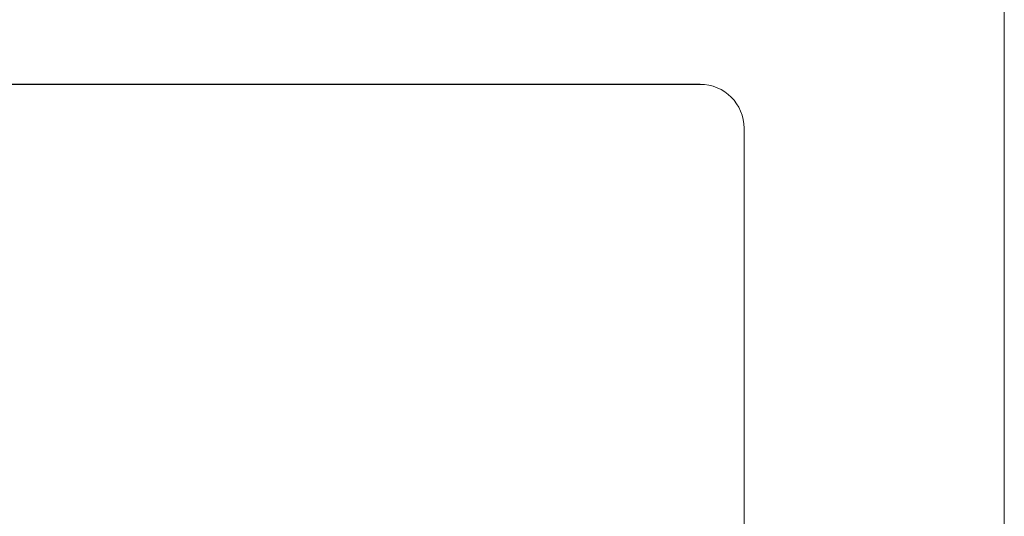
# Model space of a CAD drawing. Extents: x 0 to 796, y 0 to 496.
# Tile 49 of 222: x 110.47 to 112.57, y 318.34 to 319.39. Entities that reach past the tile are written whole.
import ezdxf

# ---------------------------------------------------------------- set-up
doc = ezdxf.new("R2010")
doc.units = 0
doc.header["$LTSCALE"] = 12
doc.header["$MEASUREMENT"] = 0
doc.layers.get('0').update_dxf_attribs({"linetype": 'CONTINUOUS'})
doc.layers.add('X', color=1, linetype='CONTINUOUS')

# ---------------------------------------------------------------- blocks, each defined once
blk = doc.blocks.new('GASTRAIN')
at = {"layer": 'X', "lineweight": 13}
for p, q in [((66.2427, 290.148), (66.2427, 298.9675)), ((63.0923, 298.5191), (65.5962, 298.5191)), ((63.0923, 298.519), (65.5962, 298.519)), ((65.6896, 298.4256), (65.6896, 298.4256)), ((65.6896, 298.4256), (65.6896, 293.1563))]:
    blk.add_line(p, q, dxfattribs=at)
blk.add_ellipse((65.5962, 298.4256), major_axis=(0.0934, 0), ratio=0.999998, start_param=0, end_param=1.570796, dxfattribs=at)
at = {"layer": 'X', "lineweight": 13, "extrusion": (0, 0, -1)}
blk.add_ellipse((65.5962, 298.4256), major_axis=(0.0934, 0), ratio=0.999998, start_param=-1.570796, end_param=0, dxfattribs=at)

msp = doc.modelspace()

# ---------------------------------------------------------------- block references
msp.add_blockref('GASTRAIN', (46.32301, 20.73732))

doc.saveas('drawing.dxf')
